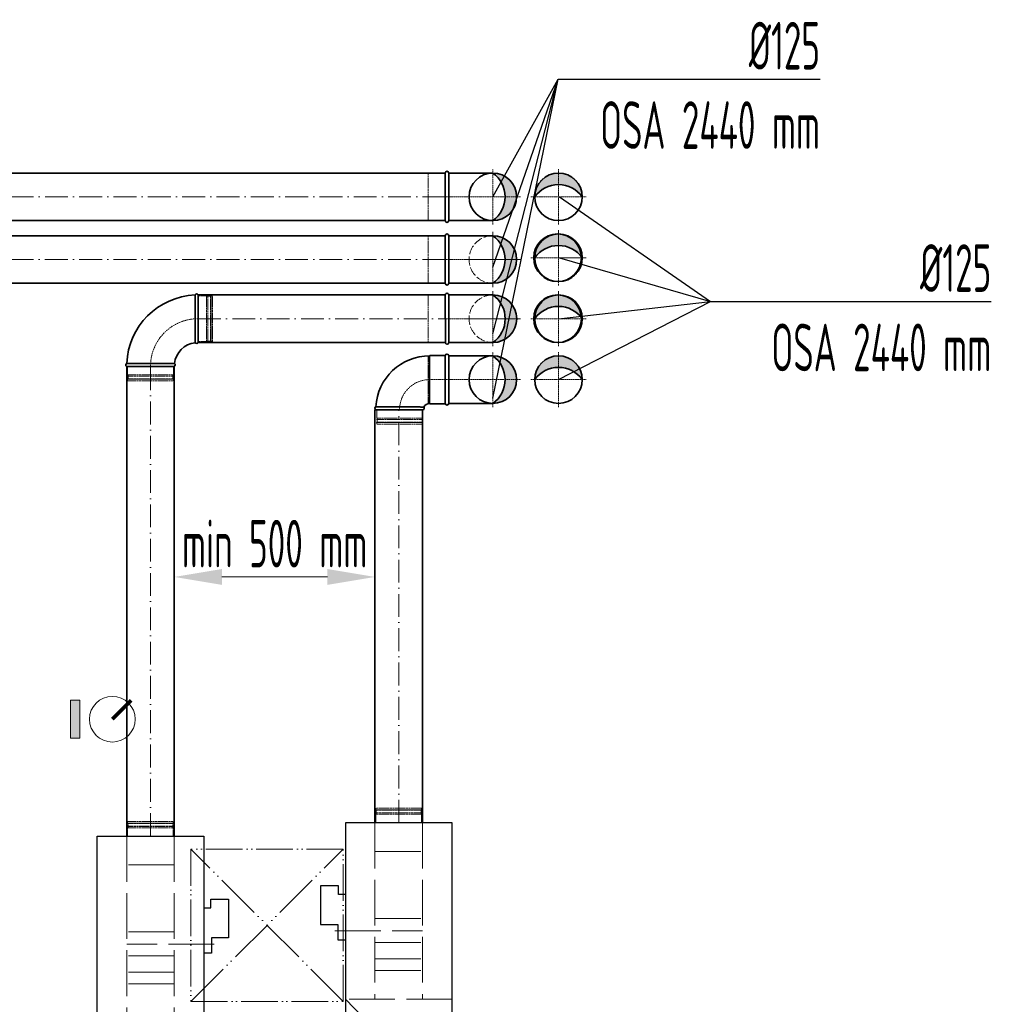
# Model space of a CAD drawing. Header units: millimetres. Extents: x 7400 to 85045, y 24168 to 123018.
# Tile 31 of 79: x 39030 to 41582, y 63510 to 66095. Entities that reach past the tile are written whole.
import ezdxf

# ---------------------------------------------------------------- set-up
doc = ezdxf.new("R2010")
doc.units = ezdxf.units.MM
for name, pattern in [('ACAD_ISO02W100', [15, 12, -3]), ('ACAD_ISO05W100', [33, 24, -3, 0, -3, 0, -3]), ('ACAD_ISO10W100', [18, 12, -3, 0, -3]), ('phl_thick', [0])]:
    doc.linetypes.add(name, pattern=pattern)
for name, color, linetype, lineweight in [('UT_KOTY - DIMENZE', 7, 'Continuous', 5), ('VZT_01 SUP (PŘÍVOD) - OBRYS', 5, 'Continuous', 35), ('VZT_02 SUP (PŘÍVOD) - OSA', 5, 'ACAD_ISO10W100', 5), ('VZT_04 SUP (PŘÍVOD) - SKRYTÉ', 5, 'ACAD_ISO02W100', 5), ('VZT_05 ETA (ODVOD) - OBRYS', 6, 'Continuous', 35), ('VZT_06 ETA (ODVOD) - OSA', 6, 'ACAD_ISO10W100', 5), ('VZT_08 ETA (ODVOD) - SKRYTÉ', 6, 'ACAD_ISO02W100', 5), ('VZT_21 ZAŘÍZENÍ - OBRYS', 1, 'Continuous', 30), ('VZT_22 ZAŘÍZENÍ - DETAIL', 8, 'Continuous', 5), ('VZT_60_KOTY - DIMENZE', 7, 'Continuous', 5), ('VZT_KOTY - DIMENZE', 7, 'Continuous', 5), ('VZT_POPIS - OBECNE', 7, 'Continuous', 5), ('VZT_POŽADAVKY NA STAVBU - PODHLEDY', 4, 'ACAD_ISO05W100', 5)]:
    doc.layers.add(name, color=color, linetype=linetype, lineweight=lineweight)
doc.layers.add('VZT_03 SUP (PŘÍVOD) - NETISK', color=8, linetype='ACAD_ISO02W100', lineweight=5, plot=False)
doc.layers.add('VZT_07 ETA (ODVOD) - NETISK', color=8, linetype='ACAD_ISO02W100', lineweight=5, plot=False)
doc.styles.add('EVORA_125', font='isocp.shx', dxfattribs={"width": 0.6, "height": 125})
doc.styles.add('ISOCP 2.5', font='isocp.shx', dxfattribs={"width": 0.6, "height": 2.5})

msp = doc.modelspace()

# ---------------------------------------------------------------- hatches: boundary and pattern name
at = {"layer": 'VZT_01 SUP (PŘÍVOD) - OBRYS'}
h = msp.add_hatch(color=256, dxfattribs=at)
h.dxf.hatch_style = 1
h.paths.add_polyline_path([(40272.52524835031, 65567.51366065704, 0.2427075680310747), (40304.76270504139, 65630.01366065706), (40335.02524835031, 65630.01366065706, -0.4142135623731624)])
h.paths.add_polyline_path([(40335.02524835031, 65630.01366065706), (40304.76270504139, 65630.01366065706, 0.2427075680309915), (40272.52524835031, 65692.51366065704, -0.4142135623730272)])
h = msp.add_hatch(color=256, dxfattribs=at)
h.dxf.hatch_style = 1
edge = h.paths.add_edge_path()
edge.add_arc((40446.99851078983, 65581.78031996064), 80.84995628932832, 90.71199239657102, 143.0388497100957, ccw=False)
edge.add_line((40445.99384564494, 65662.62403387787), (40445.99384564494, 65692.8865771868))
edge.add_arc((40446.78703633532, 65628.47164546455), 64.41981512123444, 90.70549142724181, 178.2906518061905)
edge = h.paths.add_edge_path()
edge.add_line((40445.99384564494, 65692.8865771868), (40445.99384564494, 65662.62403387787))
edge.add_arc((40447.15342304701, 65590.69739891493), 71.93598151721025, 33.13033317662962, 90.92362357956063, ccw=False)
edge.add_arc((40446.74639108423, 65632.2033825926), 60.68786065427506, -2.067762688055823, 90.71050095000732)
h = msp.add_hatch(color=256, dxfattribs=at)
h.dxf.hatch_style = 1
h.paths.add_polyline_path([(40272.52524835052, 65087.51364373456, 0.2427075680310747), (40304.7627050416, 65150.01364373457), (40335.02524835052, 65150.01364373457, -0.4142135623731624)])
h.paths.add_polyline_path([(40335.02524835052, 65150.01364373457), (40304.7627050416, 65150.01364373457, 0.2427075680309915), (40272.52524835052, 65212.51364373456, -0.4142135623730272)])
h = msp.add_hatch(color=256, dxfattribs=at)
h.dxf.hatch_style = 1
edge = h.paths.add_edge_path()
edge.add_arc((40446.99851078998, 65101.78030303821), 80.84995628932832, 90.71199239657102, 143.0388497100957, ccw=False)
edge.add_line((40445.99384564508, 65182.62401695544), (40445.99384564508, 65212.88656026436))
edge.add_arc((40446.78703633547, 65148.47162854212), 64.41981512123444, 90.70549142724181, 178.2906518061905)
edge = h.paths.add_edge_path()
edge.add_line((40445.99384564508, 65212.88656026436), (40445.99384564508, 65182.62401695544))
edge.add_arc((40447.15342304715, 65110.69738199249), 71.93598151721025, 33.13033317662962, 90.92362357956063, ccw=False)
edge.add_arc((40446.74639108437, 65152.20336567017), 60.68786065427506, -2.067762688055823, 90.71050095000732)
at = {"layer": 'VZT_05 ETA (ODVOD) - OBRYS'}
h = msp.add_hatch(color=256, dxfattribs=at)
h.dxf.hatch_style = 1
h.paths.add_polyline_path([(40272.52524835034, 65528.05812895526, -0.2427075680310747), (40304.76270504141, 65465.55812895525), (40335.02524835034, 65465.55812895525, 0.4142135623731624)])
h.paths.add_polyline_path([(40335.02524835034, 65465.55812895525), (40304.76270504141, 65465.55812895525, -0.2427075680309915), (40272.52524835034, 65403.05812895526, 0.4142135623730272)])
h = msp.add_hatch(color=256, dxfattribs=at)
h.dxf.hatch_style = 1
h.paths.add_polyline_path([(40382.39473502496, 65470.02660651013, -0.2427075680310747), (40444.89473502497, 65502.2640632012), (40444.89473502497, 65532.52660651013, 0.4142135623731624)])
h.paths.add_polyline_path([(40444.89473502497, 65532.52660651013), (40444.89473502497, 65502.2640632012, -0.2427075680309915), (40507.39473502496, 65470.02660651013, 0.4142135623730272)])
h = msp.add_hatch(color=256, dxfattribs=at)
h.dxf.hatch_style = 1
h.paths.add_polyline_path([(40272.66981370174, 65372.36150818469, -0.2427075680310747), (40304.90727039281, 65309.86150818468), (40335.16981370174, 65309.86150818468, 0.4142135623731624)])
h.paths.add_polyline_path([(40335.16981370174, 65309.86150818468), (40304.90727039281, 65309.86150818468, -0.2427075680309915), (40272.66981370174, 65247.36150818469, 0.4142135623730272)])
h = msp.add_hatch(color=256, dxfattribs=at)
h.dxf.hatch_style = 1
h.paths.add_polyline_path([(40382.4152991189, 65310.02660651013, -0.2427075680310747), (40444.91529911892, 65342.2640632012), (40444.91529911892, 65372.52660651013, 0.4142135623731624)])
h.paths.add_polyline_path([(40444.91529911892, 65372.52660651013), (40444.91529911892, 65342.2640632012, -0.2427075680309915), (40507.4152991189, 65310.02660651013, 0.4142135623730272)])
at = {"layer": 'VZT_POPIS - OBECNE'}
h = msp.add_hatch(color=256, dxfattribs=at)
h.dxf.hatch_style = 1
h.paths.add_polyline_path([(39163.20275091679, 64308.25910277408), (39163.20275091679, 64208.25910277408), (39188.20275091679, 64208.25910277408), (39188.20275091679, 64308.25910277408)])

# ---------------------------------------------------------------- linework, layer by layer
at = {"layer": 'UT_KOTY - DIMENZE'}
msp.add_line((39560.8861614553, 64631.81115027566), (39837.9966803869, 64631.81115027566), dxfattribs=at)
for points in [[(39560.8861614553, 64652.64448360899), (39560.8861614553, 64610.97781694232), (39435.8861614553, 64631.81115027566)], [(39837.9966803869, 64652.64448360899), (39837.9966803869, 64610.97781694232), (39962.9966803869, 64631.81115027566)]]:
    msp.add_solid(points, dxfattribs=at)
at = {"layer": 'VZT_01 SUP (PŘÍVOD) - OBRYS'}
for p, q in [((40106.52524835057, 65212.51364373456), (40106.52524835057, 65087.51364373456)), ((40107.52524835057, 65213.51364373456), (40147.52524835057, 65213.51364373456)), ((40147.52524835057, 65213.51364373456), (40147.52524835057, 65086.51364373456)), ((40107.52524835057, 65086.51364373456), (40147.52524835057, 65086.51364373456)), ((40090.02524835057, 65071.01364373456), (39965.02524835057, 65071.01364373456))]:
    msp.add_line(p, q, dxfattribs=at)
for points in [[(37209.92764527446, 65692.51366065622), (40147.52524835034, 65692.51366065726)], [(40147.52524835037, 65567.51366065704), (40147.52524835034, 65692.51366065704)], [(40156.52524835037, 65567.51366065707), (40156.52524835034, 65692.51366065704)], [(40156.52524835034, 65692.51366065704), (40272.52524835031, 65692.51366065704)], [(37209.92764527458, 65567.51366065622), (40147.5252483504, 65567.51366065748)], [(40156.52524835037, 65567.51366065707), (40272.52524835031, 65567.51366065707)], [(40147.52524835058, 65087.51364373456), (40147.52524835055, 65212.51364373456)], [(40156.52524835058, 65087.51364373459), (40156.52524835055, 65212.51364373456)], [(40156.52524835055, 65212.51364373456), (40272.52524835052, 65212.51364373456)], [(40156.52524835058, 65087.51364373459), (40272.52524835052, 65087.51364373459)], [(39962.99668038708, 65071.01364373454), (39962.99668038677, 63986.45757500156)], [(40087.99668038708, 65071.01364373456), (40087.99668038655, 63986.45757500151)]]:
    msp.add_lwpolyline(points, dxfattribs=at)
for centre in [(40272.52524835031, 65630.01366065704), (40444.89473502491, 65630.01367757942), (40272.52524835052, 65150.01364373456), (40444.89473502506, 65150.01366065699)]:
    msp.add_circle(centre, 62.5, dxfattribs=at)
for centre, radius, start, end in [((40152.02524835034, 65692.51366065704), 4.500000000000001, 0, 180), ((40228.05839704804, 65630.01366065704), 76.70430799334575, 305.4306953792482, 54.56930462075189), ((40444.89473502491, 65585.54682627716), 76.70430799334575, 35.43069537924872, 144.5693046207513), ((40152.02524835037, 65567.51366065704), 4.500000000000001, 180, 0), ((40106.52524835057, 65071.01364373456), 141.5, 90, 176.8631152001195), ((40107.52524835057, 65212.51364373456), 0.999999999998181, 90, 180.0000000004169), ((40152.02524835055, 65212.51364373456), 4.500000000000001, 0, 180), ((40228.05839704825, 65150.01364373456), 76.70430799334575, 305.4306953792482, 54.56930462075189), ((40444.89473502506, 65105.54680935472), 76.70430799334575, 35.43069537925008, 144.5693046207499), ((40106.52524835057, 65071.01364373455), 16.50000000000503, 90, 156.1906917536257), ((40107.52524835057, 65087.51364373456), 1, 180, 270), ((40152.02524835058, 65087.51364373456), 4.500000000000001, 180, 0), ((39966.68756333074, 65074.84258467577), 4.174216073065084, 110.3309420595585, 246.5321731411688), ((40088.36293337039, 65074.84258467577), 4.174216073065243, 293.4678268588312, 42.72286489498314)]:
    msp.add_arc(centre, radius, start, end, dxfattribs=at)
msp.add_open_spline([(40091.4294957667, 65077.67459366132), (40091.42950757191, 65077.67530932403), (40091.02264647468, 65077.70886347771), (40088.95571013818, 65077.85320575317), (40086.72903842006, 65077.98654063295), (40080.54188158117, 65078.21615233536), (40076.56616469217, 65078.31285301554), (40065.77260512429, 65078.48234741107), (40058.53662493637, 65078.54163217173), (40042.81588142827, 65078.62808606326), (40034.50495256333, 65078.65487005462), (40017.93479153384, 65078.69569539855), (40009.84199721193, 65078.70914978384), (39994.8727168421, 65078.7300005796), (39988.13507673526, 65078.73709499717), (39976.88125978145, 65078.74781907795), (39972.46768160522, 65078.75130696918), (39966.68594427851, 65078.75574740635), (39965.23726493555, 65078.75675309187), (39965.23726493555, 65078.75675309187)], degree=3, knots=[197.7028130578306, 197.7028130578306, 197.7028130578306, 197.7028130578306, 209.7333688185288, 209.7333688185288, 228.6338097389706, 228.6338097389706, 247.9626889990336, 247.9626889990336, 273.3968316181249, 273.3968316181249, 298.4471992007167, 298.4471992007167, 323.1018669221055, 323.1018669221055, 347.5919061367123, 347.5919061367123, 372.0105576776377, 372.0105576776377, 395.3015003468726, 395.3015003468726, 395.3015003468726, 395.3015003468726], dxfattribs=at)
at = {"layer": 'VZT_02 SUP (PŘÍVOD) - OSA', "ltscale": 0.3}
for p, q in [((40444.89473502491, 65702.51367757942), (40444.89473502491, 65630.01367757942)), ((40372.39473502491, 65630.01367757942), (40444.89473502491, 65630.01367757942)), ((40444.89473502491, 65557.51367757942), (40444.89473502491, 65630.01367757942)), ((40444.89473502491, 65630.01367757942), (40517.39473502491, 65630.01367757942)), ((40444.89473502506, 65222.51366065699), (40444.89473502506, 65150.01366065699)), ((40372.39473502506, 65150.01366065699), (40444.89473502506, 65150.01366065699)), ((40444.89473502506, 65077.51366065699), (40444.89473502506, 65150.01366065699)), ((40444.89473502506, 65150.01366065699), (40517.39473502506, 65150.01366065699))]:
    msp.add_line(p, q, dxfattribs=at)
for points in [[(40272.52524835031, 65630.01366065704), (40272.52524835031, 65702.51366065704)], [(40272.52524835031, 65630.01366065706), (40147.52524835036, 65630.01366065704)], [(40345.02524835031, 65630.01366065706), (40272.52524835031, 65630.01366065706)], [(40272.52524835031, 65557.51366065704), (40272.52524835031, 65630.01366065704)], [(40272.52524835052, 65150.01364373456), (40272.52524835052, 65222.51364373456)], [(40272.52524835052, 65150.01364373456), (40147.52524835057, 65150.01364373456)], [(40345.02524835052, 65150.01364373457), (40272.52524835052, 65150.01364373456)], [(40272.52524835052, 65077.51364373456), (40272.52524835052, 65150.01364373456)]]:
    msp.add_lwpolyline(points, dxfattribs=at)
at = {"layer": 'VZT_02 SUP (PŘÍVOD) - OSA', "ltscale": 5}
for points in [[(40147.52524835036, 65630.01366065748), (37209.9276452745, 65630.01366065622)], [(40025.49668038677, 63986.45757500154), (40025.49668038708, 65071.01364373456)]]:
    msp.add_lwpolyline(points, dxfattribs=at)
at = {"layer": 'VZT_02 SUP (PŘÍVOD) - OSA', "ltscale": 0.3}
msp.add_lwpolyline([(40147.52524835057, 65150.01364373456), (40106.52524835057, 65150.01364373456, 0.414213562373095), (40027.52524835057, 65071.01364373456), (40027.52524835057, 65071.01364373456)], format="xyb", dxfattribs=at)
at = {"layer": 'VZT_03 SUP (PŘÍVOD) - NETISK', "ltscale": 0.4}
for p, q in [((39967.52524835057, 65071.01364373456), (39967.52524835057, 65049.01364373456)), ((40087.52524835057, 65071.01364373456), (40087.52524835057, 65049.01364373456)), ((40088.52524835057, 65045.51364373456), (39966.52524835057, 65045.51364373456)), ((39966.52524835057, 65045.51364373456), (39966.52524835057, 65045.01364373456)), ((40088.52524835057, 65045.01364373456), (39966.52524835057, 65045.01364373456)), ((40088.52524835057, 65038.01364373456), (39966.52524835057, 65038.01364373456)), ((39966.52524835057, 65038.01364373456), (39966.52524835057, 65037.51364373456)), ((40088.52524835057, 65037.51364373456), (39966.52524835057, 65037.51364373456)), ((40087.52524835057, 65049.01364373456), (39967.52524835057, 65049.01364373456)), ((40087.52524835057, 65037.01364373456), (39967.52524835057, 65037.01364373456)), ((39967.52524835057, 65037.01364373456), (39967.52524835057, 65033.01364373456)), ((40087.52524835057, 65033.01364373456), (39967.52524835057, 65033.01364373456)), ((39968.52524835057, 65049.01364373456), (39968.52524835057, 65045.51364373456)), ((39968.52524835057, 65045.01364373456), (39968.52524835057, 65038.01364373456)), ((39968.52524835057, 65037.51364373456), (39968.52524835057, 65037.01364373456)), ((40086.52524835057, 65049.01364373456), (40086.52524835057, 65045.51364373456)), ((40086.52524835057, 65045.01364373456), (40086.52524835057, 65038.01364373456)), ((40086.52524835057, 65037.51364373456), (40086.52524835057, 65037.01364373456)), ((40087.52524835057, 65037.01364373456), (40087.52524835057, 65033.01364373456)), ((40088.52524835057, 65045.51364373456), (40088.52524835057, 65045.01364373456)), ((40088.52524835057, 65038.01364373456), (40088.52524835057, 65037.51364373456))]:
    msp.add_line(p, q, dxfattribs=at)
for points in [[(40147.52524835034, 65567.51366065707), (40102.52524835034, 65567.5136606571), (40102.52524835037, 65692.5136606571), (40147.52524835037, 65692.51366065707)], [(40147.52524835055, 65087.51364373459), (40102.52524835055, 65087.51364373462), (40102.52524835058, 65212.51364373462), (40147.52524835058, 65212.51364373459)]]:
    msp.add_lwpolyline(points, dxfattribs=at)
at = {"layer": 'VZT_04 SUP (PŘÍVOD) - SKRYTÉ'}
for centre in [(40444.89473502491, 65630.01366065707), (40444.89473502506, 65150.01366065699)]:
    msp.add_circle(centre, 62.5, dxfattribs=at)
at = {"layer": 'VZT_05 ETA (ODVOD) - OBRYS'}
for p, q in [((39498.40672554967, 65247.42360716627), (39498.40672554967, 65372.42360716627)), ((39310.90672554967, 65184.92360716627), (39435.90672554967, 65184.92360716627))]:
    msp.add_line(p, q, dxfattribs=at)
for points in [[(40147.57672244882, 65527.96267158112), (37834.92764527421, 65527.96267158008)], [(40147.57672244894, 65402.95528656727), (40147.4738588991, 65527.95524424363)], [(40156.4738558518, 65527.96265041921), (40272.47381657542, 65528.05810779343)], [(40156.57671940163, 65402.96269274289), (40156.4738558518, 65527.96265041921)], [(40147.57672244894, 65402.96267158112), (37834.92764527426, 65402.9626715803)], [(40156.57671940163, 65402.96269274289), (40272.57668012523, 65403.0581501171)], [(40147.7415656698, 65372.42360716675), (39498.40672554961, 65372.4236071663)], [(40147.74173296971, 65247.42374719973), (40147.63886941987, 65372.42370487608)], [(40156.63886637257, 65372.43111105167), (40272.63882709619, 65372.52656842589)], [(40156.7417299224, 65247.43115337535), (40156.63886637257, 65372.43111105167)], [(40147.74156566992, 65247.42360716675), (39498.40672554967, 65247.42360716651)], [(40156.7417299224, 65247.43115337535), (40272.741690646, 65247.52661074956)], [(39310.88616145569, 65184.91474484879), (39310.88616145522, 63951.33873866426)], [(39435.88616145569, 65184.91474484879), (39435.886161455, 63951.33873866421)]]:
    msp.add_lwpolyline(points, dxfattribs=at)
for centre in [(40442.42784478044, 65470.02660651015), (40444.89473502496, 65470.02660651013), (40444.89473500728, 65470.02660651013), (40442.44840887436, 65310.0266234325), (40444.894735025, 65310.02660651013), (40444.9152991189, 65310.02660651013)]:
    msp.add_circle(centre, 62.5, dxfattribs=at)
for centre, radius, start, end in [((40151.97385737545, 65527.95894733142), 4.500000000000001, 0.04714918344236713, 180.0471491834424), ((40272.52524835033, 65465.55812895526), 62.5, 270.0471491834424, 90.04714918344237), ((40228.05839704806, 65465.55812895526), 76.70430799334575, 305.4306953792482, 54.56930462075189), ((40444.89473502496, 65425.55975520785), 76.70430799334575, 35.43069537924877, 144.5693046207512), ((40152.07672092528, 65402.95898965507), 4.500000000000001, 180.0471491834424, 0.04714918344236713), ((39498.40672554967, 65184.92360716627), 187.4999999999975, 92.36067426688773, 177.6393257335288), ((39494.57778460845, 65370.76129218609), 4.1742160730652, 23.46782685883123, 158.8928474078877), ((40152.13886789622, 65372.42740796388), 4.500000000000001, 0.04714918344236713, 180.0471491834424), ((40272.69025887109, 65310.02658958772), 62.5, 270.0471491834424, 90.04714918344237), ((40228.20296239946, 65309.86150818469), 76.70430799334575, 305.4306953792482, 54.56930462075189), ((40444.9152991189, 65265.55975520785), 76.70430799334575, 35.43069537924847, 144.5693046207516), ((39498.40672554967, 65184.92360716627), 62.49999999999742, 96.83024885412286, 173.1697511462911), ((39494.57778460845, 65249.08592214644), 4.174216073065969, 210.2980757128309, 336.5321731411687), ((40152.24173144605, 65247.42745028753), 4.500000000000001, 180.0471491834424, 0.04714918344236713), ((39312.56904052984, 65188.75254810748), 4.174216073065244, 111.1071525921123, 246.5321731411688), ((39434.2444105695, 65188.75254810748), 4.174216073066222, 293.4678268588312, 59.70192428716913)]:
    msp.add_arc(centre, radius, start, end, dxfattribs=at)
for points, knots in [([(39490.97371429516, 65246.98003587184), (39490.97371429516, 65246.98003587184), (39490.96083127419, 65248.55617506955), (39490.92058569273, 65254.68115366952), (39490.8944751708, 65259.17842996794), (39490.84443682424, 65270.56259946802), (39490.82093597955, 65277.36257711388), (39490.78082733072, 65292.37753012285), (39490.76436922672, 65300.45434741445), (39490.73719019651, 65316.80464230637), (39490.72663852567, 65324.92171645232), (39490.70953489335, 65340.12134056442), (39490.70312954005, 65347.05997085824), (39490.693158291, 65358.83864000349), (39490.68968849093, 65363.56852094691), (39490.68498448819, 65370.1812718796), (39490.68379723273, 65372.00292181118), (39490.68362840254, 65372.25577405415), (39490.68362242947, 65372.26448280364), (39490.68362259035, 65372.26448279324)], [0, 0, 0, 0, 24.23585246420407, 24.23585246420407, 48.53184474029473, 48.53184474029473, 73.02441510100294, 73.02441510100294, 97.57089846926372, 97.57089846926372, 122.078339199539, 122.078339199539, 146.535789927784, 146.535789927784, 170.9574949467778, 170.9574949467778, 195.3594676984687, 195.3594676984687, 197.1682459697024, 197.1682459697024, 197.1682459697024, 197.1682459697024]), ([(39436.3502968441, 65192.35661842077), (39436.35029684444, 65192.35661857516), (39436.29041750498, 65192.35708117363), (39435.98345712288, 65192.35943093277), (39435.64990043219, 65192.36197750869), (39434.60031581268, 65192.369734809), (39433.82345767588, 65192.37535839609), (39430.67330729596, 65192.39685628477), (39427.53103456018, 65192.4165771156), (39418.59741941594, 65192.46199552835), (39412.4350395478, 65192.48730758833), (39398.32474817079, 65192.53155344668), (39390.49678471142, 65192.55029292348), (39374.28215312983, 65192.58136080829), (39366.05246177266, 65192.5935554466), (39350.18828352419, 65192.61353138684), (39342.71132602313, 65192.62111830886), (39329.52796203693, 65192.63316544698), (39323.96165495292, 65192.63748701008), (39316.98173866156, 65192.64265503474), (39314.83054736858, 65192.6441497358), (39311.83869679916, 65192.64620122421), (39311.0658499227, 65192.64671012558), (39311.0658499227, 65192.64671012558)], [197.067977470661, 197.067977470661, 197.067977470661, 197.067977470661, 201.792196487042, 201.792196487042, 209.1902044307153, 209.1902044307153, 218.0402393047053, 218.0402393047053, 237.7608536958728, 237.7608536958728, 262.2061081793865, 262.2061081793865, 286.8312390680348, 286.8312390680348, 311.3230721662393, 311.3230721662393, 335.9460868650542, 335.9460868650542, 360.7043974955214, 360.7043974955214, 377.0882728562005, 377.0882728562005, 394.105326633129, 394.105326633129, 394.105326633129, 394.105326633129])]:
    msp.add_open_spline(points, degree=3, knots=knots, dxfattribs=at)
at = {"layer": 'VZT_06 ETA (ODVOD) - OSA', "ltscale": 0.3}
for p, q in [((40272.50468425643, 65465.55812895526), (40272.50468425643, 65538.05812895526)), ((40272.52524835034, 65538.05812895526), (40272.52524835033, 65465.55812895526)), ((40444.89473500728, 65470.02660651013), (40444.89473500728, 65542.52660651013)), ((40444.89473502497, 65542.52660651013), (40444.89473502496, 65470.02660651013)), ((40372.39473500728, 65470.02660651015), (40444.89473500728, 65470.02660651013)), ((40372.39473502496, 65470.02660651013), (40444.89473502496, 65470.02660651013)), ((40517.39473500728, 65470.02660651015), (40444.89473500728, 65470.02660651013)), ((40444.89473500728, 65397.52660651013), (40444.89473500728, 65470.02660651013)), ((40444.89473502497, 65397.52660651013), (40444.89473502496, 65470.02660651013)), ((40444.89473502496, 65470.02660651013), (40517.39473502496, 65470.02660651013)), ((40200.00468425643, 65465.55812895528), (40272.50468425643, 65465.55812895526)), ((40200.02524835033, 65465.55812895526), (40272.52524835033, 65465.55812895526)), ((40345.00468425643, 65465.55812895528), (40272.50468425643, 65465.55812895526)), ((40272.52524835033, 65465.55812895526), (40345.02524835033, 65465.55812895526)), ((40272.66981370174, 65309.8820722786), (40272.66981370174, 65382.3820722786)), ((40272.69037779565, 65382.3820722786), (40272.69037779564, 65309.8820722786)), ((40444.894735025, 65310.02660651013), (40444.894735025, 65382.52660651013)), ((40444.91529911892, 65382.52660651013), (40444.9152991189, 65310.02660651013)), ((40200.16981370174, 65309.88207227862), (40272.66981370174, 65309.8820722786)), ((40200.19037779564, 65309.8820722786), (40272.69037779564, 65309.8820722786)), ((40345.16981370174, 65309.88207227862), (40272.66981370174, 65309.8820722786)), ((40272.69037779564, 65309.8820722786), (40345.19037779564, 65309.8820722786)), ((40372.394735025, 65310.02660651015), (40444.894735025, 65310.02660651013)), ((40372.4152991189, 65310.02660651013), (40444.9152991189, 65310.02660651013)), ((40444.894735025, 65237.52660651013), (40444.894735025, 65310.02660651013)), ((40517.4152991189, 65310.02660651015), (40444.9152991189, 65310.02660651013)), ((40444.91529911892, 65237.52660651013), (40444.9152991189, 65310.02660651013))]:
    msp.add_line(p, q, dxfattribs=at)
for points in [[(40272.52524835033, 65465.55812895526), (40272.46558749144, 65538.05810440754)], [(40272.52524835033, 65465.55812895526), (40147.52529067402, 65465.45526540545)], [(40345.02522380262, 65465.61778981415), (40272.52524835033, 65465.55812895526)], [(40272.58490920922, 65393.05815350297), (40272.52524835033, 65465.55812895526)], [(40272.69025887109, 65310.02658958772), (40272.63059801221, 65382.52656504)], [(40272.69025887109, 65310.02658958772), (40147.69030119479, 65309.92372603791)], [(40345.19023432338, 65310.08625044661), (40272.69025887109, 65310.02658958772)], [(40272.74991972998, 65237.52661413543), (40272.69025887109, 65310.02658958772)]]:
    msp.add_lwpolyline(points, dxfattribs=at)
at = {"layer": 'VZT_06 ETA (ODVOD) - OSA', "ltscale": 5}
for points in [[(37834.92764527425, 65465.46267158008), (40147.5767224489, 65465.46267158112)], [(39498.40672554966, 65309.9236071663), (40147.74156566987, 65309.92360716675)], [(39373.38616145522, 63951.33873866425), (39373.38616145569, 65184.9147448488)]]:
    msp.add_lwpolyline(points, dxfattribs=at)
at = {"layer": 'VZT_06 ETA (ODVOD) - OSA', "ltscale": 0.3}
msp.add_lwpolyline([(39498.40672554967, 65309.92360716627), (39498.40672554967, 65309.92360716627, 0.414213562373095), (39373.40672554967, 65184.92360716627), (39373.40672554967, 65184.92360716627)], format="xyb", dxfattribs=at)
at = {"layer": 'VZT_07 ETA (ODVOD) - NETISK', "ltscale": 0.4}
for p, q in [((39498.40672554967, 65369.92360716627), (39520.40672554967, 65369.92360716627)), ((39520.40672554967, 65249.92360716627), (39520.40672554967, 65369.92360716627)), ((39520.40672554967, 65368.92360716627), (39523.90672554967, 65368.92360716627)), ((39523.90672554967, 65248.92360716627), (39523.90672554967, 65370.92360716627)), ((39523.90672554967, 65370.92360716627), (39524.40672554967, 65370.92360716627)), ((39524.40672554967, 65248.92360716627), (39524.40672554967, 65370.92360716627)), ((39524.40672554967, 65368.92360716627), (39531.40672554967, 65368.92360716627)), ((39531.40672554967, 65248.92360716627), (39531.40672554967, 65370.92360716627)), ((39531.40672554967, 65370.92360716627), (39531.90672554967, 65370.92360716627)), ((39531.90672554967, 65248.92360716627), (39531.90672554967, 65370.92360716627)), ((39531.90672554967, 65368.92360716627), (39532.40672554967, 65368.92360716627)), ((39532.40672554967, 65249.92360716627), (39532.40672554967, 65369.92360716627)), ((39532.40672554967, 65369.92360716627), (39536.40672554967, 65369.92360716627)), ((39536.40672554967, 65249.92360716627), (39536.40672554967, 65369.92360716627)), ((39498.40672554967, 65249.92360716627), (39520.40672554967, 65249.92360716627)), ((39520.40672554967, 65250.92360716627), (39523.90672554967, 65250.92360716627)), ((39523.90672554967, 65248.92360716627), (39524.40672554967, 65248.92360716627)), ((39524.40672554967, 65250.92360716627), (39531.40672554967, 65250.92360716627)), ((39531.40672554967, 65248.92360716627), (39531.90672554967, 65248.92360716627)), ((39531.90672554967, 65250.92360716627), (39532.40672554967, 65250.92360716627)), ((39532.40672554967, 65249.92360716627), (39536.40672554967, 65249.92360716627)), ((39313.40672554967, 65184.92360716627), (39313.40672554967, 65162.92360716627)), ((39433.40672554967, 65184.92360716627), (39433.40672554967, 65162.92360716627)), ((39312.40672554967, 65159.42360716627), (39434.40672554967, 65159.42360716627)), ((39312.40672554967, 65159.42360716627), (39312.40672554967, 65158.92360716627)), ((39312.40672554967, 65158.92360716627), (39434.40672554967, 65158.92360716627)), ((39313.40672554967, 65162.92360716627), (39433.40672554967, 65162.92360716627)), ((39314.40672554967, 65162.92360716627), (39314.40672554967, 65159.42360716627)), ((39314.40672554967, 65158.92360716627), (39314.40672554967, 65151.92360716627)), ((39432.40672554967, 65162.92360716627), (39432.40672554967, 65159.42360716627)), ((39432.40672554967, 65158.92360716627), (39432.40672554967, 65151.92360716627)), ((39434.40672554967, 65159.42360716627), (39434.40672554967, 65158.92360716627)), ((39312.40672554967, 65151.92360716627), (39434.40672554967, 65151.92360716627)), ((39312.40672554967, 65151.92360716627), (39312.40672554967, 65151.42360716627)), ((39312.40672554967, 65151.42360716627), (39434.40672554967, 65151.42360716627)), ((39313.40672554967, 65150.92360716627), (39433.40672554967, 65150.92360716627)), ((39313.40672554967, 65150.92360716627), (39313.40672554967, 65146.92360716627)), ((39313.40672554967, 65146.92360716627), (39433.40672554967, 65146.92360716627)), ((39314.40672554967, 65151.42360716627), (39314.40672554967, 65150.92360716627)), ((39432.40672554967, 65151.42360716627), (39432.40672554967, 65150.92360716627)), ((39433.40672554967, 65150.92360716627), (39433.40672554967, 65146.92360716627)), ((39434.40672554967, 65151.92360716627), (39434.40672554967, 65151.42360716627)), ((40085.49668038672, 64024.45757500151), (39965.49668038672, 64024.45757500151)), ((39965.49668038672, 64020.45757500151), (39965.49668038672, 64024.45757500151)), ((40085.49668038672, 64020.45757500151), (40085.49668038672, 64024.45757500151)), ((40086.49668038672, 64019.95757500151), (39964.49668038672, 64019.95757500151)), ((39964.49668038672, 64019.45757500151), (39964.49668038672, 64019.95757500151)), ((40086.49668038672, 64019.45757500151), (39964.49668038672, 64019.45757500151)), ((40086.49668038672, 64012.45757500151), (39964.49668038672, 64012.45757500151)), ((39964.49668038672, 64011.95757500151), (39964.49668038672, 64012.45757500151)), ((40086.49668038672, 64011.95757500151), (39964.49668038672, 64011.95757500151)), ((40085.49668038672, 64020.45757500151), (39965.49668038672, 64020.45757500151)), ((40085.49668038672, 64008.45757500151), (39965.49668038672, 64008.45757500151)), ((39965.49668038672, 63986.45757500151), (39965.49668038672, 64008.45757500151)), ((39966.49668038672, 64019.95757500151), (39966.49668038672, 64020.45757500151)), ((39966.49668038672, 64012.45757500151), (39966.49668038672, 64019.45757500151)), ((39966.49668038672, 64008.45757500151), (39966.49668038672, 64011.95757500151)), ((40084.49668038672, 64019.95757500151), (40084.49668038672, 64020.45757500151)), ((40084.49668038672, 64012.45757500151), (40084.49668038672, 64019.45757500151)), ((40084.49668038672, 64008.45757500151), (40084.49668038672, 64011.95757500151)), ((40085.49668038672, 63986.45757500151), (40085.49668038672, 64008.45757500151)), ((40086.49668038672, 64019.45757500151), (40086.49668038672, 64019.95757500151)), ((40086.49668038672, 64011.95757500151), (40086.49668038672, 64012.45757500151)), ((39312.38616145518, 63984.83873866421), (39434.38616145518, 63984.83873866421)), ((39312.38616145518, 63984.33873866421), (39312.38616145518, 63984.83873866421)), ((39312.38616145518, 63984.33873866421), (39434.38616145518, 63984.33873866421)), ((39312.38616145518, 63977.33873866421), (39434.38616145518, 63977.33873866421)), ((39312.38616145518, 63976.83873866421), (39312.38616145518, 63977.33873866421)), ((39312.38616145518, 63976.83873866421), (39434.38616145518, 63976.83873866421)), ((39313.38616145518, 63989.33873866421), (39433.38616145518, 63989.33873866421)), ((39313.38616145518, 63985.33873866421), (39313.38616145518, 63989.33873866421)), ((39313.38616145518, 63985.33873866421), (39433.38616145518, 63985.33873866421)), ((39313.38616145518, 63973.33873866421), (39433.38616145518, 63973.33873866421)), ((39313.38616145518, 63951.33873866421), (39313.38616145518, 63973.33873866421)), ((39314.38616145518, 63984.83873866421), (39314.38616145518, 63985.33873866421)), ((39314.38616145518, 63977.33873866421), (39314.38616145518, 63984.33873866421)), ((39314.38616145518, 63973.33873866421), (39314.38616145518, 63976.83873866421)), ((39432.38616145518, 63984.83873866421), (39432.38616145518, 63985.33873866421)), ((39432.38616145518, 63977.33873866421), (39432.38616145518, 63984.33873866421)), ((39432.38616145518, 63973.33873866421), (39432.38616145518, 63976.83873866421)), ((39433.38616145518, 63985.33873866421), (39433.38616145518, 63989.33873866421)), ((39433.38616145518, 63951.33873866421), (39433.38616145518, 63973.33873866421)), ((39434.38616145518, 63984.33873866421), (39434.38616145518, 63984.83873866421)), ((39434.38616145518, 63976.83873866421), (39434.38616145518, 63977.33873866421))]:
    msp.add_line(p, q, dxfattribs=at)
for points in [[(40147.57672244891, 65402.9552865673), (40102.57673768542, 65402.9182556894), (40102.47387413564, 65527.91821336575), (40147.47385889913, 65527.95524424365)], [(40147.74173296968, 65247.42374719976), (40102.74174820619, 65247.38671632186), (40102.63888465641, 65372.38667399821), (40147.6388694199, 65372.42370487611)]]:
    msp.add_lwpolyline(points, dxfattribs=at)
at = {"layer": 'VZT_08 ETA (ODVOD) - SKRYTÉ'}
for centre in [(40444.89473502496, 65470.02660651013), (40444.894735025, 65310.02660651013), (40444.894735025, 65310.02660651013)]:
    msp.add_circle(centre, 62.5, dxfattribs=at)
at = {"layer": 'VZT_08 ETA (ODVOD) - SKRYTÉ', "ltscale": 2}
for centre in [(40272.52524835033, 65465.55812895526), (40272.69025887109, 65310.02658958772)]:
    msp.add_arc(centre, 62.5, 90.04714918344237, 270.0471491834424, dxfattribs=at)
at = {"layer": 'VZT_21 ZAŘÍZENÍ - OBRYS'}
for points in [[(40165.49668038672, 62486.45757500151), (40165.49668038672, 63986.45757500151), (39885.49668038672, 63986.45757500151), (39885.49668038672, 62486.45757500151)], [(39233.38616145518, 62451.33873866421), (39233.38616145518, 63951.33873866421), (39513.38616145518, 63951.33873866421), (39513.38616145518, 62451.33873866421)]]:
    msp.add_lwpolyline(points, close=True, dxfattribs=at)
for points in [[(39885.49668038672, 63798.11401990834), (39866.91841906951, 63798.11401990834), (39866.91841906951, 63820.60574545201), (39820.29441389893, 63820.60574545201), (39820.29441389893, 63718.9764703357), (39865.68178762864, 63718.9764703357), (39865.68178762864, 63679.02050776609), (39885.49668038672, 63679.02050776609)], [(39513.38616145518, 63762.99518357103), (39531.96442277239, 63762.99518357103), (39531.96442277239, 63785.4869091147), (39578.58842794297, 63785.4869091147), (39578.58842794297, 63683.85763399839), (39533.20105421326, 63683.85763399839), (39533.20105421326, 63643.90167142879), (39513.38616145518, 63643.90167142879)]]:
    msp.add_lwpolyline(points, dxfattribs=at)
at = {"layer": 'VZT_22 ZAŘÍZENÍ - DETAIL', "linetype": 'ACAD_ISO02W100', "lineweight": 5, "ltscale": 10}
for points in [[(39962.99668038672, 63986.45757500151), (39962.99668038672, 63522.68716792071)], [(40087.99668038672, 63986.45757500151), (40087.99668038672, 63522.68716792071)], [(39310.88616145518, 63951.33873866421), (39310.88616145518, 63487.5683315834)], [(39435.88616145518, 63951.33873866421), (39435.88616145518, 63487.5683315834)], [(39962.99668038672, 63911.02743122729), (40087.99668038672, 63911.02743122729)], [(39435.88616145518, 63875.90859488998), (39310.88616145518, 63875.90859488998)], [(39962.99668038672, 63735.28187782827), (40087.99668038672, 63735.28187782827)], [(39435.88616145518, 63700.16304149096), (39310.88616145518, 63700.16304149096)], [(39857.93387991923, 63702.89435391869), (40087.99668038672, 63702.89435391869)], [(39540.94896192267, 63667.77551758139), (39310.88616145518, 63667.77551758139)], [(39962.99668038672, 63671.97250839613), (40087.99668038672, 63671.97250839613)], [(39435.88616145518, 63636.85367205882), (39310.88616145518, 63636.85367205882)], [(39962.99668038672, 63628.96988372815), (40087.99668038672, 63628.96988372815)], [(39435.88616145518, 63593.85104739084), (39310.88616145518, 63593.85104739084)], [(39962.99668038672, 63598.18397943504), (40087.99668038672, 63598.18397943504)], [(39435.88616145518, 63563.06514309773), (39310.88616145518, 63563.06514309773)], [(40165.49668038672, 63522.68716792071), (39885.49668038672, 63522.68716792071)], [(39885.49668038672, 63522.68716792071), (40075.56705404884, 63328.01505023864), (39885.49668038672, 62510.3983555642)]]:
    msp.add_lwpolyline(points, dxfattribs=at)
at = {"layer": 'VZT_60_KOTY - DIMENZE', "linetype": 'ByBlock', "lineweight": -2}
for p, q in [((40444.08929346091, 65939.42223851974), (40494.08929346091, 65939.42223851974)), ((40843.78940535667, 65355.49443629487), (40943.78940535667, 65355.49443629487))]:
    msp.add_line(p, q, dxfattribs=at)
for points in [[(40272.50468425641, 65445.54520002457), (40444.08929346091, 65939.42223851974)], [(40272.52524835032, 65100.95129662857), (40444.08929346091, 65939.42223851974)], [(40272.52524835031, 65630.01366065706), (40444.08929346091, 65939.42223851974)], [(40272.66981370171, 65269.86914334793), (40444.08929346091, 65939.42223851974)], [(40444.0892937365, 65939.42223843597), (40444.08929346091, 65939.42223851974)], [(40444.08929346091, 65939.42223851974), (40444.08929346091, 65939.42223851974)], [(40444.0892937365, 65939.42223843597), (40444.08929346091, 65939.42223851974)], [(40444.08929346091, 65939.42223851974), (40444.08929346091, 65939.42223851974)], [(40494.08929346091, 65939.42223851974), (41131.80756996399, 65939.42223851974)], [(40447.36162526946, 65630.01366065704), (40843.78940535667, 65355.49443629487)], [(40447.39145569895, 65470.02660651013), (40843.78940535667, 65355.49443629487)], [(40444.89473502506, 65150.01366065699), (40843.78940535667, 65355.49443629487)], [(40444.894735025, 65310.02660651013), (40843.78940535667, 65355.49443629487)], [(40943.78940535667, 65355.49443629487), (41581.50768185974, 65355.49443629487)]]:
    msp.add_lwpolyline(points, dxfattribs=at)
at = {"layer": 'VZT_KOTY - DIMENZE', "const_width": 10}
msp.add_lwpolyline([(39273.20275091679, 64258.25910277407), (39322.70022559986, 64307.75657745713)], dxfattribs=at)
at = {"layer": 'VZT_POPIS - OBECNE'}
msp.add_lwpolyline([(39163.20275091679, 64208.25910277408), (39188.20275091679, 64208.25910277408), (39188.20275091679, 64308.25910277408), (39163.20275091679, 64308.25910277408)], close=True, dxfattribs=at)
msp.add_circle((39273.20275091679, 64258.25910277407), 60, dxfattribs=at)
at = {"layer": 'VZT_POŽADAVKY NA STAVBU - PODHLEDY', "ltscale": 5}
for p, q in [((39879.48580838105, 63516.99713213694), (39479.48580838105, 63916.99713213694)), ((39479.48580838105, 63516.99713213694), (39879.48580838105, 63916.99713213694))]:
    msp.add_line(p, q, dxfattribs=at)
at = {"layer": 'VZT_POŽADAVKY NA STAVBU - PODHLEDY', "ltscale": 4}
for p, q in [((39879.48580838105, 63916.99713213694), (39479.48580838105, 63916.99713213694)), ((39479.48580838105, 63916.99713213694), (39479.48580838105, 63516.99713213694)), ((39879.48580838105, 63516.99713213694), (39879.48580838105, 63916.99713213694)), ((39479.48580838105, 63516.99713213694), (39879.48580838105, 63516.99713213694))]:
    msp.add_line(p, q, dxfattribs=at)

# ---------------------------------------------------------------- texts
at = {"layer": 'UT_KOTY - DIMENZE', "insert": (39699.4414209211, 64719.31115027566), "char_height": 125, "attachment_point": 5, "style": 'ISOCP 2.5'}
msp.add_mtext('min 500 mm', dxfattribs=at)
at = {"layer": 'VZT_60_KOTY - DIMENZE', "linetype": 'phl_thick', "char_height": 125, "attachment_point": 3, "style": 'EVORA_125'}
for insert in [(41131.80756996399, 66089.42223851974), (41581.50768185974, 65505.49443629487)]:
    msp.add_mtext('%%C125\\POSA 2440 mm', dxfattribs=dict(at, insert=insert))

doc.saveas('drawing.dxf')
